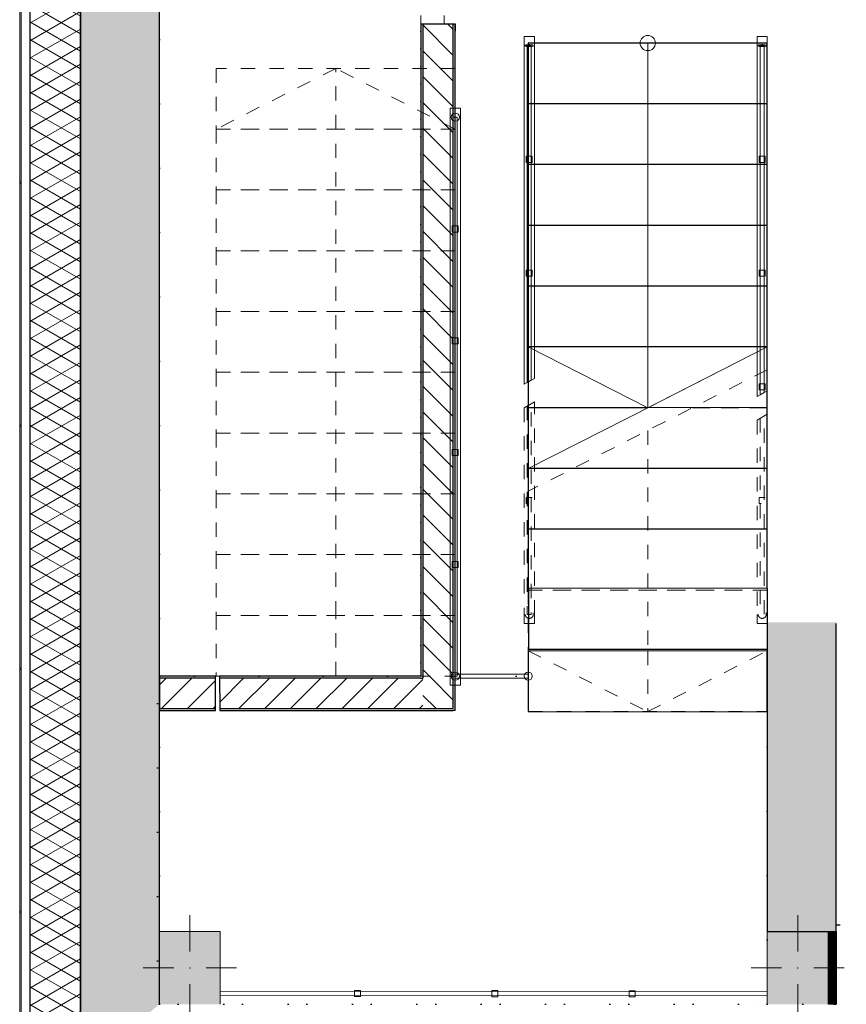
# Model space of a CAD drawing. Header units: millimetres. Extents: x -63554 to 200, y -19084 to 40052.
# Tile 26 of 120: x -48280 to -44200, y -12510 to -7650. Entities that reach past the tile are written whole.
import ezdxf

# ---------------------------------------------------------------- set-up
doc = ezdxf.new("R2010")
doc.units = ezdxf.units.MM
doc.header["$MEASUREMENT"] = 0
doc.set_wipeout_variables(frame=1)
for name, pattern in [('Dashed Small', [141.111111, 70.555556, -70.555556]), ('Dotted', [317.499995, 0, -317.499995]), ('Wipeout_Contour', [1000, 0, -1000])]:
    doc.linetypes.add(name, pattern=pattern)
for name, color, linetype, lineweight in [('0_Pen_No__41', 7, 'Continuous', 25), ('1232_Kandvad vaheseinad_Pen_No__101', 252, 'Continuous', 13), ('1232_Kandvad vaheseinad_Pen_No__41', 7, 'Continuous', 25), ('1233_Postid_Pen_No__1', 7, 'Continuous', 13), ('1233_Postid_Pen_No__101', 252, 'Continuous', 13), ('1241_Välisseinad_Pen_No__101', 252, 'Continuous', 13), ('1241_Välisseinad_Pen_No__41', 7, 'Continuous', 25), ('1317_Ruumide treppide piirded ja käsipuud_Pen_No__1', 7, 'Continuous', 13), ('1317_Ruumitrepid_Pen_No__1', 7, 'Continuous', 13), ('1317_Ruumitrepid_Pen_No__41', 7, 'Continuous', 25), ('Interior - Stair & Railing.AR_Pen_No__1', 7, 'Continuous', 13), ('New_0_Pen_No__41', 7, 'Continuous', 25), ('New_1241_Välisseinad_Pen_No__101', 252, 'Continuous', 13), ('New_1241_Välisseinad_Pen_No__41', 7, 'Continuous', 25), ('New_1311_Vaheseinad_Pen_No__101', 252, 'Continuous', 13), ('New_1311_Vaheseinad_Pen_No__41', 7, 'Continuous', 25), ('New_1321_Põranda kattetarindid_Pen_No__41', 7, 'Continuous', 25), ('New_Archicad Doors_Pen_No__101', 252, 'Continuous', 13), ('New_Archicad Windows_Pen_No__101', 252, 'Continuous', 13)]:
    doc.layers.add(name, color=color, linetype=linetype, lineweight=lineweight)
for name, color, linetype in [('1232_Kandvad vaheseinad', 7, 'Continuous'), ('1233_Postid', 7, 'Continuous'), ('1241_Välisseinad', 7, 'Continuous'), ('1317_Ruumide treppide piirded ja käsipuud', 7, 'Continuous'), ('1317_Ruumitrepid', 7, 'Continuous'), ('Interior - Stair & Railing.AR', 7, 'Continuous'), ('New_0', 7, 'Continuous'), ('New_1241_Välisseinad', 7, 'Continuous'), ('New_1311_Vaheseinad', 7, 'Continuous'), ('New_Archicad Windows', 7, 'Continuous')]:
    doc.layers.add(name, color=color, linetype=linetype)
pattern_1 = [(0, (0, 0), (0, 86.60254), [0, -50]), (0, (25, 43.3), (0, 86.60254), [0, -50])]
pattern_2 = [(225, (0, 0), (-63.63961, 63.63961), [])]
pattern_3 = [(315, (0, 0), (63.63961, 63.63961), [])]

# ---------------------------------------------------------------- blocks, each defined once
blk = doc.blocks.new('Slab_157_1', base_point=(-44590, -12510.1))
at = {"layer": '1317_Ruumitrepid_Pen_No__41', "color": 7, "linetype": 'Dotted', "lineweight": 25, "flags": 128}
blk.add_lwpolyline([(-44590, -12510.1), (-44590, -11065.4), (-45770, -11065.4), (-45770, -10890.5), (-47600, -10890.5), (-47600, -12510.1)], close=True, dxfattribs=at)
blk = doc.blocks.new('Wall_15_1', base_point=(-44590, -10630))
at = {"layer": '1232_Kandvad vaheseinad_Pen_No__101', "linetype": 'Continuous', "lineweight": 0, "true_color": 0x4c4c4c}
for points in [[(-44590, -10625), (-44250, -10630), (-44250, -10625)], [(-44590, -10625), (-44590, -12150.1), (-44250, -12150.1), (-44250, -10630)]]:
    blk.add_hatch(color=251, dxfattribs=at).paths.add_polyline_path(points)
at = {"layer": '1232_Kandvad vaheseinad_Pen_No__41', "color": 7, "linetype": 'Continuous', "lineweight": 25, "flags": 128}
for points in [[(-44590, -10625), (-44590, -12150.1)], [(-44250, -12150.1), (-44250, -10630)], [(-44590, -12150.1), (-44250, -12150.1)]]:
    blk.add_lwpolyline(points, dxfattribs=at)
blk = doc.blocks.new('Wall_161_1', base_point=(-46130, -11060.5))
at = {"layer": 'New_1311_Vaheseinad_Pen_No__101', "linetype": 'Continuous', "lineweight": 13}
h = blk.add_hatch(dxfattribs=at)
h.set_pattern_fill('PLASTER_0001', color=252, style=0, pattern_type=2)
h.set_pattern_definition(pattern_1)
h.paths.add_polyline_path([(-47313.3, -10890.5), (-47590, -10890.5), (-47590, -10900.5), (-47313.3, -10900.5)])
h = blk.add_hatch(dxfattribs=at)
h.set_pattern_fill('MASONRY_BLOCK_0001', color=252, style=0, pattern_type=2)
h.set_pattern_definition(pattern_2)
h.paths.add_polyline_path([(-47313.3, -10900.5), (-47590, -10900.5), (-47590, -11050.5), (-47312.8, -11050.5)])
h = blk.add_hatch(dxfattribs=at)
h.set_pattern_fill('PLASTER_0001', color=252, style=0, pattern_type=2)
h.set_pattern_definition(pattern_1)
h.paths.add_polyline_path([(-46300, -10890.5), (-47293.3, -10890.5), (-47293.3, -10900.5), (-46300, -10900.5)])
h = blk.add_hatch(dxfattribs=at)
h.set_pattern_fill('MASONRY_BLOCK_0001', color=252, style=0, pattern_type=2)
h.set_pattern_definition(pattern_2)
h.paths.add_polyline_path([(-46290, -10900.5), (-47293.3, -10900.5), (-47292.8, -11050.5), (-46290, -11050.5)])
h = blk.add_hatch(dxfattribs=at)
h.set_pattern_fill('PLASTER_0001', color=252, style=0, pattern_type=2)
h.set_pattern_definition(pattern_1)
h.paths.add_polyline_path([(-47590, -11060.5), (-47312.8, -11060.5), (-47312.8, -11050.5), (-47590, -11050.5)])
h = blk.add_hatch(dxfattribs=at)
h.set_pattern_fill('PLASTER_0001', color=252, style=0, pattern_type=2)
h.set_pattern_definition(pattern_1)
h.paths.add_polyline_path([(-46140, -11050.5), (-47292.8, -11050.5), (-47292.8, -11060.5), (-46140, -11060.5)])
at = {"layer": 'New_1311_Vaheseinad_Pen_No__41', "color": 7, "linetype": 'Continuous', "lineweight": 25}
for p, q in [((-47313.3, -10900.5), (-47590, -10900.5)), ((-47313.3, -10900.5), (-47313.3, -10890.5)), ((-47312.8, -11050.5), (-47313.3, -10900.5)), ((-47293.3, -10890.5), (-47293.3, -10900.5)), ((-46300, -10900.5), (-47293.3, -10900.5)), ((-47293.3, -10900.5), (-47292.8, -11050.5)), ((-46300, -10900.5), (-46290, -10900.5)), ((-47590, -11050.5), (-47312.8, -11050.5)), ((-47312.8, -11060.5), (-47312.8, -11050.5)), ((-47292.8, -11050.5), (-47292.8, -11060.5)), ((-47292.8, -11050.5), (-46290, -11050.5)), ((-46290, -11050.5), (-46140, -11050.5))]:
    blk.add_line(p, q, dxfattribs=at)
at = {"layer": 'New_1311_Vaheseinad_Pen_No__41', "color": 7, "linetype": 'Continuous', "lineweight": 25, "flags": 128}
for points in [[(-47313.3, -10890.5), (-47590, -10890.5)], [(-47590, -10890.5), (-47590, -10900.5)], [(-47590, -10900.5), (-47590, -11050.5)], [(-46300, -10890.5), (-47293.3, -10890.5)], [(-47590, -11050.5), (-47590, -11060.5)], [(-47590, -11060.5), (-47312.8, -11060.5)], [(-47292.8, -11060.5), (-46140, -11060.5)]]:
    blk.add_lwpolyline(points, dxfattribs=at)
blk = doc.blocks.new('Railing_1_1')
at = {"layer": '1317_Ruumide treppide piirded ja käsipuud_Pen_No__1', "color": 7, "linetype": 'Continuous', "lineweight": 13}
for p, q in [((-44590, -7733.3), (-44640, -7733.3)), ((-44640, -7733.3), (-44640, -7778.1)), ((-44590, -7778.1), (-44590, -7733.3)), ((-44640, -7778.1), (-44640, -9510.7)), ((-44590, -9481.9), (-44590, -7778.1)), ((-44640, -9510.7), (-44590, -9481.9))]:
    blk.add_line(p, q, dxfattribs=at)
at = {"layer": '1317_Ruumide treppide piirded ja käsipuud_Pen_No__1', "color": 7, "linetype": 'Dashed Small', "lineweight": 13}
for p, q in [((-44590, -9597.4), (-44640, -9626.2)), ((-44590, -10585.2), (-44590, -9597.4)), ((-44640, -9626.2), (-44640, -10585.2)), ((-44640, -10585.2), (-44640, -10630)), ((-44590, -10630), (-44590, -10585.2)), ((-44640, -10630), (-44590, -10630))]:
    blk.add_line(p, q, dxfattribs=at)
at = {"layer": '1317_Ruumide treppide piirded ja käsipuud_Pen_No__1', "color": 7, "linetype": 'Continuous', "lineweight": 13, "flags": 128}
for points in [[(-44635, -7778.1), (-44634.7, -7779), (-44633.8, -7779.8), (-44632.3, -7780.6), (-44630.3, -7781.3), (-44627.9, -7781.9), (-44625, -7782.4), (-44621.8, -7782.8), (-44618.5, -7783), (-44615, -7783.1), (-44611.5, -7783), (-44608.2, -7782.8), (-44605, -7782.4), (-44602.1, -7781.9), (-44599.7, -7781.3), (-44597.7, -7780.6), (-44596.2, -7779.8), (-44595.3, -7779), (-44595, -7778.1), (-44595.3, -7777.2), (-44596.2, -7776.4), (-44597.7, -7775.6), (-44599.7, -7774.9), (-44602.1, -7774.3), (-44605, -7773.8), (-44608.2, -7773.4), (-44611.5, -7773.2), (-44615, -7773.1), (-44618.5, -7773.2), (-44621.8, -7773.4), (-44625, -7773.8), (-44627.9, -7774.3), (-44630.3, -7774.9), (-44632.3, -7775.6), (-44633.8, -7776.4), (-44634.7, -7777.2)], [(-44605, -7778.1), (-44625, -7778.1), (-44625, -9502.1), (-44605, -9490.5)], [(-44605, -7778.1), (-44625, -7778.1), (-44625, -9502.1), (-44605, -9490.5)], [(-44605, -7778.1), (-44625, -7778.1), (-44625, -9502.1), (-44605, -9490.5)], [(-44605, -7778.1), (-44625, -7778.1), (-44625, -9502.1), (-44605, -9490.5)], [(-44600, -8324.5), (-44630, -8324.5), (-44630, -8354.5), (-44600, -8354.5)], [(-44600, -8885.9), (-44630, -8885.9), (-44630, -8915.9), (-44600, -8915.9)], [(-44600, -9447.4), (-44630, -9447.4), (-44630, -9477.4), (-44600, -9477.4)]]:
    blk.add_lwpolyline(points, close=True, dxfattribs=at)
at = {"layer": '1317_Ruumide treppide piirded ja käsipuud_Pen_No__1', "color": 7, "linetype": 'Dashed Small', "lineweight": 13, "flags": 128}
for points in [[(-44625, -9617.6), (-44625, -10585.2), (-44605, -10585.2), (-44605, -9606)], [(-44625, -9617.6), (-44625, -10585.2), (-44605, -10585.2), (-44605, -9606)], [(-44625, -9617.6), (-44625, -10585.2), (-44605, -10585.2), (-44605, -9606)], [(-44625, -9617.6), (-44625, -10585.2), (-44605, -10585.2), (-44605, -9606)], [(-44600, -10008.8), (-44630, -10008.8), (-44630, -10038.8), (-44600, -10038.8)]]:
    blk.add_lwpolyline(points, close=True, dxfattribs=at)
blk.add_lwpolyline([(-44635, -10585.2, 1), (-44595, -10585.2, 1)], format="xyb", close=True, dxfattribs=at)
blk = doc.blocks.new('Railing_2_1')
at = {"layer": '1317_Ruumide treppide piirded ja käsipuud_Pen_No__1', "color": 7, "linetype": 'Continuous', "lineweight": 13}
for p, q in [((-45739.8, -7733.3), (-45789.8, -7733.3)), ((-45789.8, -7733.3), (-45789.8, -7778.1)), ((-45739.8, -7778.1), (-45739.8, -7733.3)), ((-45789.8, -7778.1), (-45789.8, -9449.8)), ((-45739.8, -9421), (-45739.8, -7778.1)), ((-45789.8, -9449.8), (-45739.8, -9421))]:
    blk.add_line(p, q, dxfattribs=at)
at = {"layer": '1317_Ruumide treppide piirded ja käsipuud_Pen_No__1', "color": 7, "linetype": 'Dashed Small', "lineweight": 13}
for p, q in [((-45739.8, -9536.4), (-45789.8, -9565.3)), ((-45789.8, -9565.3), (-45789.8, -10585.2)), ((-45739.8, -10585.2), (-45739.8, -9536.4)), ((-45789.8, -10585.2), (-45789.8, -10630)), ((-45739.8, -10630), (-45739.8, -10585.2)), ((-45789.8, -10630), (-45739.8, -10630))]:
    blk.add_line(p, q, dxfattribs=at)
at = {"layer": '1317_Ruumide treppide piirded ja käsipuud_Pen_No__1', "color": 7, "linetype": 'Continuous', "lineweight": 13, "flags": 128}
for points in [[(-45784.8, -7778.1), (-45784.5, -7779), (-45783.6, -7779.8), (-45782.1, -7780.6), (-45780.1, -7781.3), (-45777.7, -7781.9), (-45774.8, -7782.4), (-45771.7, -7782.8), (-45768.3, -7783), (-45764.8, -7783.1), (-45761.3, -7783), (-45758, -7782.8), (-45754.8, -7782.4), (-45752, -7781.9), (-45749.5, -7781.3), (-45747.5, -7780.6), (-45746, -7779.8), (-45745.1, -7779), (-45744.8, -7778.1), (-45745.1, -7777.2), (-45746, -7776.4), (-45747.5, -7775.6), (-45749.5, -7774.9), (-45752, -7774.3), (-45754.8, -7773.8), (-45758, -7773.4), (-45761.3, -7773.2), (-45764.8, -7773.1), (-45768.3, -7773.2), (-45771.7, -7773.4), (-45774.8, -7773.8), (-45777.7, -7774.3), (-45780.1, -7774.9), (-45782.1, -7775.6), (-45783.6, -7776.4), (-45784.5, -7777.2)], [(-45754.8, -7778.1), (-45774.8, -7778.1), (-45774.8, -9441.2), (-45754.8, -9429.6)], [(-45754.8, -7778.1), (-45774.8, -7778.1), (-45774.8, -9441.2), (-45754.8, -9429.6)], [(-45754.8, -7778.1), (-45774.8, -7778.1), (-45774.8, -9441.2), (-45754.8, -9429.6)], [(-45754.8, -7778.1), (-45774.8, -7778.1), (-45774.8, -9441.2), (-45754.8, -9429.6)], [(-45749.8, -8324.5), (-45779.8, -8324.5), (-45779.8, -8354.5), (-45749.8, -8354.5)], [(-45749.8, -8885.9), (-45779.8, -8885.9), (-45779.8, -8915.9), (-45749.8, -8915.9)]]:
    blk.add_lwpolyline(points, close=True, dxfattribs=at)
at = {"layer": '1317_Ruumide treppide piirded ja käsipuud_Pen_No__1', "color": 7, "linetype": 'Dashed Small', "lineweight": 13, "flags": 128}
for points in [[(-45774.8, -9556.7), (-45774.8, -10585.2), (-45754.8, -10585.2), (-45754.8, -9545.1)], [(-45774.8, -9556.7), (-45774.8, -10585.2), (-45754.8, -10585.2), (-45754.8, -9545.1)], [(-45774.8, -9556.7), (-45774.8, -10585.2), (-45754.8, -10585.2), (-45754.8, -9545.1)], [(-45774.8, -9556.7), (-45774.8, -10585.2), (-45754.8, -10585.2), (-45754.8, -9545.1)], [(-45749.8, -10008.8), (-45779.8, -10008.8), (-45779.8, -10038.8), (-45749.8, -10038.8)]]:
    blk.add_lwpolyline(points, close=True, dxfattribs=at)
blk.add_lwpolyline([(-45784.8, -10585.2, 1), (-45744.8, -10585.2, 1)], format="xyb", close=True, dxfattribs=at)
blk = doc.blocks.new('Railing_3_1')
at = {"layer": 'Interior - Stair & Railing.AR_Pen_No__1', "color": 7, "linetype": 'Continuous', "lineweight": 13, "flags": 128}
for points in [[(-46130, -10870.5, 1), (-46130, -10910.5, 1)], [(-45770, -10870.5, 1), (-45770, -10910.5, 1)]]:
    blk.add_lwpolyline(points, format="xyb", close=True, dxfattribs=at)
blk.add_lwpolyline([(-45770, -10900.5), (-45770, -10880.5), (-46130, -10880.5), (-46130, -10900.5)], close=True, dxfattribs=at)
blk.add_lwpolyline([(-45770, -10900.5), (-45770, -10880.5), (-46130, -10880.5), (-46130, -10900.5)], close=True, dxfattribs=at)
blk.add_lwpolyline([(-45770, -10900.5), (-45770, -10880.5), (-46130, -10880.5), (-46130, -10900.5)], close=True, dxfattribs=at)
blk.add_lwpolyline([(-45770, -10900.5), (-45770, -10880.5), (-46130, -10880.5), (-46130, -10900.5)], close=True, dxfattribs=at)
blk = doc.blocks.new('Railing_7_1')
at = {"layer": '1317_Ruumide treppide piirded ja käsipuud_Pen_No__1', "color": 7, "linetype": 'Continuous', "lineweight": 13, "flags": 128}
for points in [[(-47290, -12446.6), (-47290, -12466.6), (-44590, -12468.5), (-44590, -12448.5)], [(-47290, -12446.6), (-47290, -12466.6), (-44590, -12468.5), (-44590, -12448.5)], [(-47290, -12446.6), (-47290, -12466.6), (-44590, -12468.5), (-44590, -12448.5)], [(-47290, -12446.6), (-47290, -12466.6), (-44590, -12468.5), (-44590, -12448.5)], [(-46627.3, -12442.1), (-46627.3, -12472.1), (-46597.3, -12472.1), (-46597.3, -12442.1)], [(-45949.5, -12442.5), (-45949.6, -12472.5), (-45919.6, -12472.5), (-45919.5, -12442.5)], [(-45271.8, -12443), (-45271.8, -12473), (-45241.8, -12473), (-45241.8, -12443)]]:
    blk.add_lwpolyline(points, close=True, dxfattribs=at)
blk = doc.blocks.new('Railing_8_1')
at = {"layer": '1317_Ruumide treppide piirded ja käsipuud_Pen_No__1', "color": 7, "linetype": 'Continuous', "lineweight": 13}
for p, q in [((-46105, -8086.6), (-46155, -8086.6)), ((-46155, -8086.6), (-46155, -8131.3)), ((-46105, -8131.3), (-46105, -8086.6)), ((-46155, -8131.3), (-46155, -10890.5)), ((-46105, -10890.5), (-46105, -8131.3)), ((-46155, -10890.5), (-46155, -10935.2)), ((-46105, -10935.2), (-46105, -10890.5)), ((-46155, -10935.2), (-46105, -10935.2))]:
    blk.add_line(p, q, dxfattribs=at)
at = {"layer": '1317_Ruumide treppide piirded ja käsipuud_Pen_No__1', "color": 7, "linetype": 'Continuous', "lineweight": 13, "flags": 128}
for points in [[(-46110, -8131.3, 1), (-46150, -8131.3, 1)], [(-46110, -10890.5, 1), (-46150, -10890.5, 1)]]:
    blk.add_lwpolyline(points, format="xyb", close=True, dxfattribs=at)
for points in [[(-46140, -10890.5), (-46120, -10890.5), (-46120, -8131.3), (-46140, -8131.3)], [(-46140, -10890.5), (-46120, -10890.5), (-46120, -8131.3), (-46140, -8131.3)], [(-46140, -10890.5), (-46120, -10890.5), (-46120, -8131.3), (-46140, -8131.3)], [(-46140, -10890.5), (-46120, -10890.5), (-46120, -8131.3), (-46140, -8131.3)], [(-46145, -8698.1), (-46115, -8698.1), (-46115, -8668.1), (-46145, -8668.1)], [(-46145, -9250), (-46115, -9250), (-46115, -9220), (-46145, -9220)], [(-46145, -9801.8), (-46115, -9801.8), (-46115, -9771.8), (-46145, -9771.8)], [(-46145, -10353.7), (-46115, -10353.7), (-46115, -10323.7), (-46145, -10323.7)]]:
    blk.add_lwpolyline(points, close=True, dxfattribs=at)
blk = doc.blocks.new('Wall_223_1', base_point=(-47590, -12510.1))
at = {"layer": '1241_Välisseinad_Pen_No__101', "linetype": 'Continuous', "lineweight": 0, "true_color": 0x4c4c4c}
blk.add_hatch(color=251, dxfattribs=at).paths.add_polyline_path([(-47590, -12510.1), (-47590, -6130.1), (-47980, -6130.1), (-47980, -12830.1)])
at = {"layer": '1241_Välisseinad_Pen_No__41', "color": 7, "linetype": 'Continuous', "lineweight": 25, "flags": 128}
for points in [[(-47980, -6130.1), (-47980, -12830.1)], [(-47590, -12510.1), (-47590, -6130.1)]]:
    blk.add_lwpolyline(points, dxfattribs=at)
blk = doc.blocks.new('Wall Niche Rectangular 26[325]_1')
at = {"layer": 'New_Archicad Windows_Pen_No__101', "color": 252, "linetype": 'Continuous', "lineweight": 13}
blk.add_line((-48280, -8450.1), (-48280, -8458.1), dxfattribs=at)
at = {"layer": 'New_Archicad Windows_Pen_No__101', "color": 252, "linetype": 'Continuous', "lineweight": 13, "flags": 128}
blk.add_lwpolyline([(-48280, -8450.1), (-48272, -8450.1), (-48272, -8458.1), (-48280, -8458.1)], close=True, dxfattribs=at)
blk = doc.blocks.new('Wall Niche Rectangular 26[326]_1')
at = {"layer": 'New_Archicad Windows_Pen_No__101', "color": 252, "linetype": 'Continuous', "lineweight": 13}
blk.add_line((-48280, -9650.1), (-48280, -9658.1), dxfattribs=at)
at = {"layer": 'New_Archicad Windows_Pen_No__101', "color": 252, "linetype": 'Continuous', "lineweight": 13, "flags": 128}
blk.add_lwpolyline([(-48280, -9650.1), (-48272, -9650.1), (-48272, -9658.1), (-48280, -9658.1)], close=True, dxfattribs=at)
blk = doc.blocks.new('Wall Niche Rectangular 26[327]_1')
at = {"layer": 'New_Archicad Windows_Pen_No__101', "color": 252, "linetype": 'Continuous', "lineweight": 13}
blk.add_line((-48280, -10850.1), (-48280, -10858.1), dxfattribs=at)
at = {"layer": 'New_Archicad Windows_Pen_No__101', "color": 252, "linetype": 'Continuous', "lineweight": 13, "flags": 128}
blk.add_lwpolyline([(-48280, -10850.1), (-48272, -10850.1), (-48272, -10858.1), (-48280, -10858.1)], close=True, dxfattribs=at)
blk = doc.blocks.new('Wall Niche Rectangular 26[328]_1')
at = {"layer": 'New_Archicad Windows_Pen_No__101', "color": 252, "linetype": 'Continuous', "lineweight": 13}
blk.add_line((-48280, -12050.1), (-48280, -12058.1), dxfattribs=at)
at = {"layer": 'New_Archicad Windows_Pen_No__101', "color": 252, "linetype": 'Continuous', "lineweight": 13, "flags": 128}
blk.add_lwpolyline([(-48280, -12050.1), (-48272, -12050.1), (-48272, -12058.1), (-48280, -12058.1)], close=True, dxfattribs=at)
blk = doc.blocks.new('Wall Niche Rectangular 26[329]_1')
at = {"layer": 'New_Archicad Windows_Pen_No__101', "color": 252, "linetype": 'Continuous', "lineweight": 13}
blk.add_line((-48280, -6130.1), (-48280, -13130.1), dxfattribs=at)
at = {"layer": 'New_Archicad Windows_Pen_No__101', "color": 252, "linetype": 'Continuous', "lineweight": 13, "flags": 128}
blk.add_lwpolyline([(-48280, -6130.1), (-48272, -6130.1), (-48272, -13130.1), (-48280, -13130.1)], close=True, dxfattribs=at)
blk = doc.blocks.new('Wall Niche Rectangular 26[330]_1')
at = {"layer": 'New_Archicad Windows_Pen_No__101', "color": 252, "linetype": 'Continuous', "lineweight": 13}
blk.add_line((-48280, -6130.1), (-48280, -13130.1), dxfattribs=at)
at = {"layer": 'New_Archicad Windows_Pen_No__101', "color": 252, "linetype": 'Continuous', "lineweight": 13, "flags": 128}
blk.add_lwpolyline([(-48280, -6130.1), (-48272, -6130.1), (-48272, -13130.1), (-48280, -13130.1)], close=True, dxfattribs=at)
blk = doc.blocks.new('Wall_227_1', base_point=(-47980, -12830.1))
at = {"layer": 'New_1241_Välisseinad_Pen_No__101', "linetype": 'Continuous', "lineweight": 13}
h = blk.add_hatch(dxfattribs=at)
h.set_pattern_fill('BATT_INSULATION_0001', color=252, style=0, pattern_type=2)
h.set_pattern_definition([(150, (0, 0), (37.5, 64.9519), []), (210, (0, 0), (-37.5, 64.9519), [])])
h.paths.add_polyline_path([(-47980, -12830.1), (-47980, -6130.1), (-48230, -6130.1), (-48230, -12830.1)])
at = {"layer": 'New_1241_Välisseinad_Pen_No__41', "color": 7, "linetype": 'Continuous', "lineweight": 25}
blk.add_line((-48230, -6130.1), (-48230, -12830.1), dxfattribs=at)
at = {"layer": 'New_1241_Välisseinad_Pen_No__41', "color": 7, "linetype": 'Continuous', "lineweight": 25, "flags": 128}
blk.add_lwpolyline([(-47980, -12830.1), (-47980, -6130.1)], dxfattribs=at)
at = {"layer": 'New_Archicad Windows', "color": 252, "linetype": 'Continuous', "lineweight": 13}
for name in ['Wall Niche Rectangular 26[329]_1', 'Wall Niche Rectangular 26[330]_1', 'Wall Niche Rectangular 26[325]_1', 'Wall Niche Rectangular 26[326]_1', 'Wall Niche Rectangular 26[327]_1', 'Wall Niche Rectangular 26[328]_1']:
    blk.add_blockref(name, (0, 0), dxfattribs=at)
blk = doc.blocks.new('Column_184_1', base_point=(-47440, -12330.1))
at = {"layer": '1233_Postid_Pen_No__101', "linetype": 'Continuous', "lineweight": 0, "true_color": 0x4c4c4c}
blk.add_hatch(color=251, dxfattribs=at).paths.add_polyline_path([(-47590, -12510.1), (-47290, -12510.1), (-47290, -12150.1), (-47590, -12150.1)])
at = {"layer": '1233_Postid_Pen_No__1', "color": 7, "linetype": 'Continuous', "lineweight": 13}
for p, q in [((-47440, -12250.1), (-47440, -12070.1)), ((-47520, -12330.1), (-47670, -12330.1)), ((-47360, -12330.1), (-47210, -12330.1)), ((-47440, -12410.1), (-47440, -12590.1))]:
    blk.add_line(p, q, dxfattribs=at)
at = {"layer": '1233_Postid_Pen_No__1', "color": 7, "linetype": 'Continuous', "lineweight": 13, "flags": 128}
blk.add_lwpolyline([(-47290, -12510.1), (-47290, -12150.1), (-47590, -12150.1)], dxfattribs=at)
at = {"layer": '1233_Postid_Pen_No__1', "color": 7, "linetype": 'Continuous', "lineweight": 13}
blk.add_point((-47440, -12330.1), dxfattribs=at)
blk = doc.blocks.new('Column_185_1', base_point=(-44440, -12330.1))
at = {"layer": '1233_Postid_Pen_No__101', "linetype": 'Continuous', "lineweight": 0, "true_color": 0x4c4c4c}
blk.add_hatch(color=251, dxfattribs=at).paths.add_polyline_path([(-44590, -12510.1), (-44490, -12510.1), (-44290, -12510.1), (-44290, -12150.1), (-44590, -12150.1)])
at = {"layer": '1233_Postid_Pen_No__1', "color": 7, "linetype": 'Continuous', "lineweight": 13}
for p, q in [((-44440, -12250.1), (-44440, -12070.1)), ((-44520, -12330.1), (-44670, -12330.1)), ((-44360, -12330.1), (-44210, -12330.1)), ((-44440, -12410.1), (-44440, -12590.1))]:
    blk.add_line(p, q, dxfattribs=at)
at = {"layer": '1233_Postid_Pen_No__1', "color": 7, "linetype": 'Continuous', "lineweight": 13, "flags": 128}
for points in [[(-44590, -12150.1), (-44590, -12510.1)], [(-44290, -12510.1), (-44290, -12150.1)]]:
    blk.add_lwpolyline(points, dxfattribs=at)
at = {"layer": '1233_Postid_Pen_No__1', "color": 7, "linetype": 'Continuous', "lineweight": 13}
blk.add_point((-44440, -12330.1), dxfattribs=at)

msp = doc.modelspace()

# ---------------------------------------------------------------- hatches: boundary and pattern name
h = msp.add_hatch()
h.set_pattern_fill('ANSI31', color=256)
h.paths.add_polyline_path([(-44250, -12150.1), (-44290, -12150.1), (-44290, -12330.1), (-44250, -12330.1)])
h.paths.add_polyline_path([(-44250, -12330.1), (-44290, -12330.1), (-44290, -12510.1), (-44250, -12510.1)])
at = {"layer": 'New_1311_Vaheseinad_Pen_No__101', "linetype": 'Continuous', "lineweight": 13}
h = msp.add_hatch(dxfattribs=at)
h.set_pattern_fill('PLASTER_0001', color=252, style=0, pattern_type=2)
h.set_pattern_definition(pattern_1)
h.paths.add_polyline_path([(-46300, -10890.5), (-46290, -10890.5), (-46290, -7670.1), (-46300, -7670.1)])
h = msp.add_hatch(dxfattribs=at)
h.set_pattern_fill('MASONRY_BLOCK_0001', color=252, style=0, pattern_type=2)
h.set_pattern_definition(pattern_3)
h.paths.add_polyline_path([(-46290, -10900.5), (-46140, -10900.5), (-46140, -7670.1), (-46290, -7670.1)])
h = msp.add_hatch(dxfattribs=at)
h.set_pattern_fill('PLASTER_0001', color=252, style=0, pattern_type=2)
h.set_pattern_definition(pattern_1)
h.paths.add_polyline_path([(-46140, -11050.5), (-46130, -11050.5), (-46130, -7670.1), (-46140, -7670.1)])
h = msp.add_hatch(dxfattribs=at)
h.set_pattern_fill('PLASTER_0001', color=252, style=0, pattern_type=2)
h.set_pattern_definition(pattern_1)
h.paths.add_polyline_path([(-46300, -10890.5), (-46300, -10900.5), (-46290, -10900.5)])
h = msp.add_hatch(dxfattribs=at)
h.set_pattern_fill('PLASTER_0001', color=252, style=0, pattern_type=2)
h.set_pattern_definition(pattern_1)
h.paths.add_polyline_path([(-46290, -10890.5), (-46300, -10890.5), (-46290, -10900.5)])
h = msp.add_hatch(dxfattribs=at)
h.set_pattern_fill('MASONRY_BLOCK_0001', color=252, style=0, pattern_type=2)
h.set_pattern_definition(pattern_3)
h.paths.add_polyline_path([(-46290, -10900.5), (-46290, -11050.5), (-46140, -11050.5)])
h = msp.add_hatch(dxfattribs=at)
h.set_pattern_fill('MASONRY_BLOCK_0001', color=252, style=0, pattern_type=2)
h.set_pattern_definition(pattern_3)
h.paths.add_polyline_path([(-46140, -10900.5), (-46290, -10900.5), (-46140, -11050.5)])
h = msp.add_hatch(dxfattribs=at)
h.set_pattern_fill('PLASTER_0001', color=252, style=0, pattern_type=2)
h.set_pattern_definition(pattern_1)
h.paths.add_polyline_path([(-46140, -11050.5), (-46140, -11060.5), (-46130, -11060.5)])
h = msp.add_hatch(dxfattribs=at)
h.set_pattern_fill('PLASTER_0001', color=252, style=0, pattern_type=2)
h.set_pattern_definition(pattern_1)
h.paths.add_polyline_path([(-46130, -11050.5), (-46140, -11050.5), (-46130, -11060.5)])

# ---------------------------------------------------------------- linework, layer by layer
at = {"linetype": 'Dashed Small'}
msp.add_line((-41690, -12120.1), (-44250, -12120.1), dxfattribs=at)
msp.add_line((-44250, -12150.1), (-44250, -12510.1))
at = {"layer": '1317_Ruumitrepid_Pen_No__1', "color": 7, "linetype": 'Dashed Small', "lineweight": 13}
for p, q in [((-46130, -7890.5), (-47310, -7890.5)), ((-47310, -7890.5), (-47310, -8190.5)), ((-46720, -7890.5), (-47310, -8190.5)), ((-46720, -8190.5), (-46720, -7890.5)), ((-46130, -8190.5), (-46720, -7890.5)), ((-46130, -8190.5), (-46130, -7890.5)), ((-46130, -8190.5), (-47310, -8190.5)), ((-47310, -8190.5), (-47310, -8490.5)), ((-47310, -8190.5), (-46130, -8190.5)), ((-46720, -10590.5), (-46720, -8190.5)), ((-46130, -8490.5), (-46130, -8190.5)), ((-46130, -8490.5), (-47310, -8490.5)), ((-47310, -8490.5), (-47310, -8790.5)), ((-47310, -8490.5), (-46130, -8490.5)), ((-46130, -8790.5), (-46130, -8490.5)), ((-46130, -8790.5), (-47310, -8790.5)), ((-47310, -8790.5), (-47310, -9090.5)), ((-47310, -8790.5), (-46130, -8790.5)), ((-46130, -9090.5), (-46130, -8790.5)), ((-46130, -9090.5), (-47310, -9090.5)), ((-47310, -9090.5), (-47310, -9390.5)), ((-47310, -9090.5), (-46130, -9090.5)), ((-46130, -9390.5), (-46130, -9090.5)), ((-46130, -9390.5), (-47310, -9390.5)), ((-47310, -9390.5), (-47310, -9690.5)), ((-47310, -9390.5), (-46130, -9390.5)), ((-46130, -9690.5), (-46130, -9390.5)), ((-46130, -9690.5), (-47310, -9690.5)), ((-47310, -9690.5), (-47310, -9990.5)), ((-47310, -9690.5), (-46130, -9690.5)), ((-46130, -9990.5), (-46130, -9690.5)), ((-46130, -9990.5), (-47310, -9990.5)), ((-47310, -9990.5), (-47310, -10290.5)), ((-47310, -9990.5), (-46130, -9990.5)), ((-46130, -10290.5), (-46130, -9990.5)), ((-46130, -10290.5), (-47310, -10290.5)), ((-47310, -10290.5), (-47310, -10590.5)), ((-47310, -10290.5), (-46130, -10290.5)), ((-46130, -10590.5), (-46130, -10290.5)), ((-46130, -10590.5), (-47310, -10590.5)), ((-47310, -10590.5), (-47310, -10890.5)), ((-47310, -10590.5), (-46130, -10590.5)), ((-46720, -10890.5), (-46720, -10590.5)), ((-46130, -10890.5), (-46130, -10590.5)), ((-47310, -10890.5), (-46130, -10890.5))]:
    msp.add_line(p, q, dxfattribs=at)
at = {"layer": 'New_1311_Vaheseinad_Pen_No__41', "color": 7, "linetype": 'Continuous', "lineweight": 25}
for p, q in [((-46300, -7670.1), (-46300, -7707.1)), ((-46300, -7670.1), (-46290, -7670.1)), ((-46290, -7670.1), (-46290, -10900.5)), ((-46290, -7670.1), (-46185, -7670.1)), ((-46185, -7670.1), (-46140, -7670.1)), ((-46140, -10900.5), (-46140, -7670.1)), ((-46140, -7670.1), (-46130, -7670.1)), ((-46130, -7670.1), (-46130, -7707.1)), ((-46300, -10900.5), (-46290, -10900.5)), ((-46140, -11050.5), (-46140, -10900.5)), ((-46290, -11050.5), (-46140, -11050.5))]:
    msp.add_line(p, q, dxfattribs=at)
at = {"layer": 'New_1311_Vaheseinad_Pen_No__41', "color": 7, "linetype": 'Continuous', "lineweight": 25, "flags": 128}
for points in [[(-46300, -7670.1), (-46300, -10890.5)], [(-46130, -11060.5), (-46130, -7670.1)], [(-46130, -11060.5), (-46140, -11060.5)]]:
    msp.add_lwpolyline(points, dxfattribs=at)
at = {"layer": 'New_1321_Põranda kattetarindid_Pen_No__41', "color": 7, "linetype": 'Dotted', "lineweight": 25, "flags": 128}
msp.add_lwpolyline([(-47590, -12510.1), (-29375, -12510.1), (-29375, -6380), (-35355, -6380), (-35355, -110), (-47650, -110), (-47650, -6130.1), (-44440, -6130.1), (-44439.7, -6467.6), (-47589.7, -6470.1)], close=True, dxfattribs=at)
at = {"layer": 'New_Archicad Doors_Pen_No__101', "color": 252, "linetype": 'Continuous', "lineweight": 13}
for p, q in [((-46300, -7630.1), (-46300, -7670.1)), ((-46185, -7670.1), (-46185, -7630.1)), ((-46300, -7670.1), (-46185, -7670.1)), ((-46300, -7670.1), (-46290, -7670.1)), ((-46300, -7670.1), (-46290, -7670.1)), ((-46300, -7670.1), (-46300, -7707.1)), ((-46300, -7670.1), (-46300, -7707.1)), ((-46290, -7670.1), (-46185, -7670.1)), ((-46290, -7670.1), (-46185, -7670.1)), ((-46185, -7670.1), (-46140, -7670.1)), ((-46185, -7670.1), (-46140, -7670.1)), ((-46140, -7670.1), (-46130, -7670.1)), ((-46140, -7670.1), (-46130, -7670.1)), ((-46130, -7670.1), (-46130, -7707.1)), ((-46130, -7670.1), (-46130, -7707.1))]:
    msp.add_line(p, q, dxfattribs=at)

# ---------------------------------------------------------------- block references
at = {"layer": '1233_Postid', "color": 7, "lineweight": 13}
for name, p in [('Column_184_1', (-47440, -12330.1)), ('Column_185_1', (-44440, -12330.1))]:
    msp.add_blockref(name, p, dxfattribs=at)
at = {"layer": '1241_Välisseinad', "color": 7, "lineweight": 25}
msp.add_blockref('Wall_223_1', (-47590, -12510.1), dxfattribs=at)
at = {"layer": '1317_Ruumide treppide piirded ja käsipuud', "color": 7, "linetype": 'Continuous', "lineweight": 13}
for name in ['Railing_8_1', 'Railing_7_1']:
    msp.add_blockref(name, (0, 0), dxfattribs=at)
at = {"layer": '1317_Ruumitrepid', "color": 7, "linetype": 'Dotted', "lineweight": 25}
msp.add_blockref('Slab_157_1', (-44590, -12510.1), dxfattribs=at)
at = {"layer": 'New_1241_Välisseinad', "color": 7, "lineweight": 25}
msp.add_blockref('Wall_227_1', (-47980, -12830.1), dxfattribs=at)
at = {"layer": 'New_1311_Vaheseinad', "color": 7, "lineweight": 25}
msp.add_blockref('Wall_161_1', (-46130, -11060.5), dxfattribs=at)

# ---------------------------------------------------------------- next in the draw order: wipeouts: each hides what was drawn before it
at = {"color": 254, "linetype": 'Wipeout_Contour', "lineweight": 0, "ltscale": 183473.291431}
msp.add_wipeout([(-45769.8, -7764.6), (-45770, -8064.6), (-44590, -8065.4), (-44589.8, -7765.4)], dxfattribs=at)

# ---------------------------------------------------------------- next in the draw order: linework, layer by layer
at = {"layer": '0_Pen_No__41', "color": 7, "linetype": 'Continuous', "lineweight": 25, "flags": 128}
msp.add_lwpolyline([(-45769.8, -7764.6), (-45770, -8064.6), (-44590, -8065.4), (-44589.8, -7765.4)], close=True, dxfattribs=at)
at = {"layer": '1317_Ruumitrepid_Pen_No__1', "color": 7, "linetype": 'Continuous', "lineweight": 13}
msp.add_line((-44590, -7765.4), (-45770, -7765.4), dxfattribs=at)
msp.add_line((-44590, -7765.4), (-45770, -7765.4), dxfattribs=at)
at = {"layer": '1317_Ruumitrepid_Pen_No__1', "color": 7, "linetype": 'Continuous', "lineweight": 13, "flags": 128}
msp.add_lwpolyline([(-45217.5, -7765.4, 1), (-45142.5, -7765.4, 1)], format="xyb", close=True, dxfattribs=at)

# ---------------------------------------------------------------- next in the draw order: wipeouts: each hides what was drawn before it
at = {"color": 254, "linetype": 'Wipeout_Contour', "lineweight": 0, "ltscale": 183684.19731}
msp.add_wipeout([(-45769.8, -8064.6), (-45770, -8364.6), (-44590, -8365.4), (-44589.8, -8065.4)], dxfattribs=at).dxf.layer = 'New_0'

# ---------------------------------------------------------------- next in the draw order: linework, layer by layer
at = {"layer": '1317_Ruumitrepid_Pen_No__1', "color": 7, "linetype": 'Continuous', "lineweight": 13}
for p, q in [((-45770, -7765.4), (-45770, -8065.4)), ((-45180, -7765.4), (-45180, -8065.4)), ((-44590, -8065.4), (-44590, -7765.4)), ((-45770, -8065.4), (-44590, -8065.4)), ((-44590, -8065.4), (-45770, -8065.4))]:
    msp.add_line(p, q, dxfattribs=at)
at = {"layer": 'New_0_Pen_No__41', "color": 7, "linetype": 'Continuous', "lineweight": 25, "flags": 128}
msp.add_lwpolyline([(-45769.8, -8064.6), (-45770, -8364.6), (-44590, -8365.4), (-44589.8, -8065.4)], close=True, dxfattribs=at)

# ---------------------------------------------------------------- next in the draw order: wipeouts: each hides what was drawn before it
at = {"color": 254, "linetype": 'Wipeout_Contour', "lineweight": 0, "ltscale": 183902.69272}
msp.add_wipeout([(-45769.8, -8364.6), (-45770, -8664.6), (-44590, -8665.4), (-44589.8, -8365.4)], dxfattribs=at).dxf.layer = 'New_0'

# ---------------------------------------------------------------- next in the draw order: linework, layer by layer
at = {"layer": '1317_Ruumitrepid_Pen_No__1', "color": 7, "linetype": 'Continuous', "lineweight": 13}
for p, q in [((-45770, -8065.4), (-45770, -8365.4)), ((-44590, -8365.4), (-44590, -8065.4)), ((-45770, -8365.4), (-44590, -8365.4)), ((-44590, -8365.4), (-45770, -8365.4))]:
    msp.add_line(p, q, dxfattribs=at)
at = {"layer": 'New_0_Pen_No__41', "color": 7, "linetype": 'Continuous', "lineweight": 25, "flags": 128}
msp.add_lwpolyline([(-45769.8, -8364.6), (-45770, -8664.6), (-44590, -8665.4), (-44589.8, -8365.4)], close=True, dxfattribs=at)

# ---------------------------------------------------------------- next in the draw order: wipeouts: each hides what was drawn before it
at = {"color": 254, "linetype": 'Wipeout_Contour', "lineweight": 0, "ltscale": 184128.750629}
msp.add_wipeout([(-45769.8, -8664.6), (-45770, -8964.6), (-44590, -8965.4), (-44589.8, -8665.4)], dxfattribs=at).dxf.layer = 'New_0'

# ---------------------------------------------------------------- next in the draw order: linework, layer by layer
at = {"layer": '1317_Ruumitrepid_Pen_No__1', "color": 7, "linetype": 'Continuous', "lineweight": 13}
for p, q in [((-45770, -8365.4), (-45770, -8665.4)), ((-44590, -8665.4), (-44590, -8365.4)), ((-45770, -8665.4), (-44590, -8665.4)), ((-44590, -8665.4), (-45770, -8665.4))]:
    msp.add_line(p, q, dxfattribs=at)
at = {"layer": 'New_0_Pen_No__41', "color": 7, "linetype": 'Continuous', "lineweight": 25, "flags": 128}
msp.add_lwpolyline([(-45769.8, -8664.6), (-45770, -8964.6), (-44590, -8965.4), (-44589.8, -8665.4)], close=True, dxfattribs=at)

# ---------------------------------------------------------------- next in the draw order: wipeouts: each hides what was drawn before it
at = {"color": 254, "linetype": 'Wipeout_Contour', "lineweight": 0, "ltscale": 184362.3432}
msp.add_wipeout([(-45769.8, -8964.6), (-45770, -9264.6), (-44590, -9265.4), (-44589.8, -8965.4)], dxfattribs=at).dxf.layer = 'New_0'

# ---------------------------------------------------------------- next in the draw order: linework, layer by layer
at = {"layer": '1317_Ruumitrepid_Pen_No__1', "color": 7, "linetype": 'Continuous', "lineweight": 13}
for p, q in [((-45770, -8665.4), (-45770, -8965.4)), ((-44590, -8965.4), (-44590, -8665.4)), ((-45770, -8965.4), (-44590, -8965.4)), ((-44590, -8965.4), (-45770, -8965.4))]:
    msp.add_line(p, q, dxfattribs=at)
at = {"layer": 'New_0_Pen_No__41', "color": 7, "linetype": 'Continuous', "lineweight": 25, "flags": 128}
msp.add_lwpolyline([(-45769.8, -8964.6), (-45770, -9264.6), (-44590, -9265.4), (-44589.8, -8965.4)], close=True, dxfattribs=at)

# ---------------------------------------------------------------- next in the draw order: wipeouts: each hides what was drawn before it
at = {"color": 254, "linetype": 'Wipeout_Contour', "lineweight": 0, "ltscale": 184603.441817}
msp.add_wipeout([(-45769.8, -9264.6), (-45770, -9564.6), (-44590, -9565.4), (-44589.8, -9265.4)], dxfattribs=at).dxf.layer = 'New_0'

# ---------------------------------------------------------------- next in the draw order: linework, layer by layer
at = {"layer": '1317_Ruumitrepid_Pen_No__1', "color": 7, "linetype": 'Continuous', "lineweight": 13}
for p, q in [((-44590, -9265.4), (-44590, -7765.4)), ((-45770, -8965.4), (-45770, -9265.4)), ((-44590, -9265.4), (-44590, -8965.4)), ((-45770, -9265.4), (-44590, -9265.4)), ((-44590, -9265.4), (-45770, -9265.4))]:
    msp.add_line(p, q, dxfattribs=at)
at = {"layer": 'New_0_Pen_No__41', "color": 7, "linetype": 'Continuous', "lineweight": 25, "flags": 128}
msp.add_lwpolyline([(-45769.8, -9264.6), (-45770, -9564.6), (-44590, -9565.4), (-44589.8, -9265.4)], close=True, dxfattribs=at)

# ---------------------------------------------------------------- next in the draw order: wipeouts: each hides what was drawn before it
at = {"color": 254, "linetype": 'Wipeout_Contour', "lineweight": 0, "ltscale": 184852.017092}
msp.add_wipeout([(-45769.8, -9564.6), (-45770, -9864.6), (-44590, -9865.4), (-44589.8, -9565.4)], dxfattribs=at).dxf.layer = 'New_0'

# ---------------------------------------------------------------- next in the draw order: linework, layer by layer
at = {"layer": '1317_Ruumitrepid_Pen_No__1', "color": 7, "linetype": 'Continuous', "lineweight": 13}
for p, q in [((-45180, -8065.4), (-45180, -9565.4)), ((-45770, -9265.4), (-45770, -9565.4)), ((-45770, -9265.4), (-45180, -9565.4)), ((-45180, -9565.4), (-44590, -9265.4)), ((-45770, -9565.4), (-45180, -9565.4)), ((-45180, -9565.4), (-45770, -9565.4))]:
    msp.add_line(p, q, dxfattribs=at)
at = {"layer": '1317_Ruumitrepid_Pen_No__1', "color": 7, "linetype": 'Dashed Small', "lineweight": 13}
for p, q in [((-44590, -9565.4), (-44590, -9377.6)), ((-44959.4, -9565.4), (-44590, -9565.4)), ((-44590, -9565.4), (-44959.4, -9565.4))]:
    msp.add_line(p, q, dxfattribs=at)
at = {"layer": 'New_0_Pen_No__41', "color": 7, "linetype": 'Continuous', "lineweight": 25, "flags": 128}
msp.add_lwpolyline([(-45769.8, -9564.6), (-45770, -9864.6), (-44590, -9865.4), (-44589.8, -9565.4)], close=True, dxfattribs=at)

# ---------------------------------------------------------------- next in the draw order: wipeouts: each hides what was drawn before it
at = {"color": 254, "linetype": 'Wipeout_Contour', "lineweight": 0, "ltscale": 185108.038888}
msp.add_wipeout([(-45769.8, -9864.6), (-45770, -10164.6), (-44590, -10165.4), (-44589.8, -9865.4)], dxfattribs=at).dxf.layer = 'New_0'

# ---------------------------------------------------------------- next in the draw order: linework, layer by layer
at = {"layer": '1317_Ruumitrepid_Pen_No__1', "color": 7, "linetype": 'Continuous', "lineweight": 13}
for p in [(-45770, -7765.4), (-44590, -9265.4), (-45770, -9565.4)]:
    msp.add_line(p, (-45770, -9865.4), dxfattribs=at)
at = {"layer": '1317_Ruumitrepid_Pen_No__1', "color": 7, "linetype": 'Dashed Small', "lineweight": 13}
for p, q in [((-44590, -9377.6), (-45770, -9977.6)), ((-44590, -9865.4), (-44590, -9565.4)), ((-45549.4, -9865.4), (-44590, -9865.4)), ((-44590, -9865.4), (-45549.4, -9865.4))]:
    msp.add_line(p, q, dxfattribs=at)
at = {"layer": 'New_0_Pen_No__41', "color": 7, "linetype": 'Continuous', "lineweight": 25, "flags": 128}
msp.add_lwpolyline([(-45769.8, -9864.6), (-45770, -10164.6), (-44590, -10165.4), (-44589.8, -9865.4)], close=True, dxfattribs=at)

# ---------------------------------------------------------------- next in the draw order: wipeouts: each hides what was drawn before it
at = {"color": 254, "linetype": 'Wipeout_Contour', "lineweight": 0, "ltscale": 185371.476335}
msp.add_wipeout([(-45769.8, -10164.6), (-45770, -10464.6), (-44590, -10465.4), (-44589.8, -10165.4)], dxfattribs=at).dxf.layer = 'New_0'

# ---------------------------------------------------------------- next in the draw order: linework, layer by layer
at = {"layer": '1317_Ruumitrepid_Pen_No__1', "color": 7, "linetype": 'Dashed Small', "lineweight": 13}
for p, q in [((-44590, -10165.4), (-44590, -9865.4)), ((-45770, -9977.6), (-45770, -10165.4)), ((-45770, -10165.4), (-44590, -10165.4)), ((-44590, -10165.4), (-45770, -10165.4))]:
    msp.add_line(p, q, dxfattribs=at)
at = {"layer": 'New_0_Pen_No__41', "color": 7, "linetype": 'Continuous', "lineweight": 25, "flags": 128}
msp.add_lwpolyline([(-45769.8, -10164.6), (-45770, -10464.6), (-44590, -10465.4), (-44589.8, -10165.4)], close=True, dxfattribs=at)

# ---------------------------------------------------------------- next in the draw order: wipeouts: each hides what was drawn before it
at = {"color": 254, "linetype": 'Wipeout_Contour', "lineweight": 0, "ltscale": 185630.498402}
msp.add_wipeout([(-45768.7, -10456.6), (-45768.9, -10756.6), (-44588.9, -10757.4), (-44588.7, -10457.4)], dxfattribs=at).dxf.layer = 'New_0'

# ---------------------------------------------------------------- next in the draw order: linework, layer by layer
at = {"layer": '1317_Ruumitrepid_Pen_No__1', "color": 7, "linetype": 'Dashed Small', "lineweight": 13}
for p, q in [((-45770, -10165.4), (-45770, -10465.4)), ((-44590, -10465.4), (-44590, -10165.4)), ((-45770, -10465.4), (-44590, -10465.4)), ((-44590, -10465.4), (-45770, -10465.4))]:
    msp.add_line(p, q, dxfattribs=at)
at = {"layer": 'New_0_Pen_No__41', "color": 7, "linetype": 'Continuous', "lineweight": 25, "flags": 128}
msp.add_lwpolyline([(-45768.7, -10456.6), (-45768.9, -10756.6), (-44588.9, -10757.4), (-44588.7, -10457.4)], close=True, dxfattribs=at)

# ---------------------------------------------------------------- next in the draw order: block references
at = {"layer": '1317_Ruumide treppide piirded ja käsipuud', "color": 7, "linetype": 'Continuous', "lineweight": 13}
for name in ['Railing_2_1', 'Railing_1_1']:
    msp.add_blockref(name, (0, 0), dxfattribs=at)

# ---------------------------------------------------------------- next in the draw order: wipeouts: each hides what was drawn before it
at = {"color": 254, "linetype": 'Wipeout_Contour', "lineweight": 0, "ltscale": 185921.199202}
msp.add_wipeout([(-45769.8, -10765.4), (-45770, -11065.4), (-44590, -11066.2), (-44589.8, -10766.2)], dxfattribs=at).dxf.layer = 'New_0'

# ---------------------------------------------------------------- next in the draw order: linework, layer by layer
at = {"layer": '1317_Ruumitrepid_Pen_No__1', "color": 7, "linetype": 'Dashed Small', "lineweight": 13}
for p, q in [((-45180, -9677.6), (-45180, -10765.4)), ((-45770, -10465.4), (-45770, -10765.4)), ((-44590, -10765.4), (-44590, -10465.4)), ((-45770, -10765.4), (-44590, -10765.4)), ((-44590, -10765.4), (-45770, -10765.4)), ((-45770, -10765.4), (-45770, -11065.4)), ((-45770, -10765.4), (-45180, -11065.4)), ((-45180, -10765.4), (-45180, -11065.4)), ((-45180, -11065.4), (-44590, -10765.4)), ((-44590, -11065.4), (-44590, -10765.4)), ((-45770, -11065.4), (-44590, -11065.4))]:
    msp.add_line(p, q, dxfattribs=at)
at = {"layer": 'New_0_Pen_No__41', "color": 7, "linetype": 'Continuous', "lineweight": 25, "flags": 128}
msp.add_lwpolyline([(-45769.8, -10765.4), (-45770, -11065.4), (-44590, -11066.2), (-44589.8, -10766.2)], close=True, dxfattribs=at)

# ---------------------------------------------------------------- next in the draw order: block references
at = {"layer": '1232_Kandvad vaheseinad', "color": 7, "lineweight": 25}
msp.add_blockref('Wall_15_1', (-44590, -10630), dxfattribs=at)
at = {"layer": 'Interior - Stair & Railing.AR', "color": 7, "linetype": 'Continuous', "lineweight": 13}
msp.add_blockref('Railing_3_1', (0, 0), dxfattribs=at)

doc.saveas('drawing.dxf')
